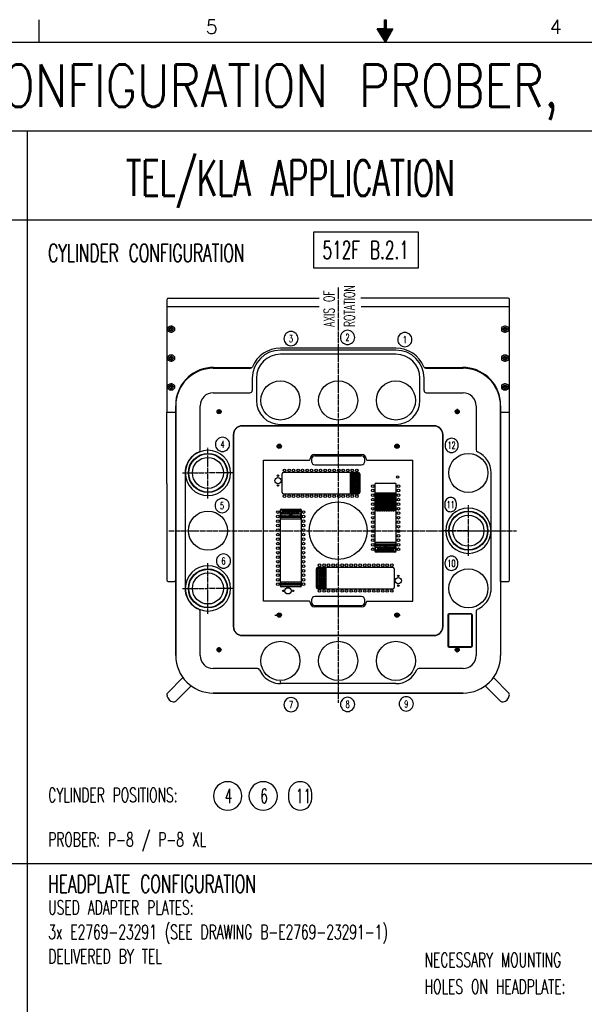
# Model space of a CAD drawing. Extents: x -1763 to 4575, y -3429 to 1051.
# Tile 76 of 80: x 583 to 1854, y -1166 to 1050. Entities that reach past the tile are written whole.
import ezdxf

# ---------------------------------------------------------------- set-up
doc = ezdxf.new("R2010")
doc.units = 0
doc.linetypes.add('DOT_CENTER', pattern=[14, 12, -1, 0, -1])
doc.layers.get('0').update_dxf_attribs({"linetype": 'CONTINUOUS'})
doc.layers.add('1', color=7, linetype='CONTINUOUS')
doc.layers.add('KONTUR', color=7, linetype='CONTINUOUS')
doc.styles.add('CONVERTER_1', font='txt.shx', dxfattribs={"width": 0.63})
doc.styles.add('CONVERTER_3', font='txt.shx', dxfattribs={"width": 0.81})
doc.styles.add('CONVERTER_7', font='txt.shx', dxfattribs={"width": 0.97875})

# ---------------------------------------------------------------- blocks, each defined once
blk = doc.blocks.new('ATA1_S', base_point=(-213.98, -422.25))
at = {"layer": '1', "linetype": 'CONTINUOUS'}
h = blk.add_hatch(dxfattribs=at)
h.set_pattern_fill('USER', color=1, scale=0.3, angle=270, pattern_type=0)
h.set_pattern_definition([(270, (-149.83244, -600.45652), (0.3, 1e-12), [])])
h.paths.add_polyline_path([(176.05, 131.26), (176.05, 128.71), (177.87, 128.71), (175.8, 124.91), (173.5, 128.71), (175.55, 128.71), (175.55, 131.26)])
at = {"layer": '1', "color": 1, "linetype": 'CONTINUOUS'}
for p, q in [((78.35, 131.26), (78.35, 124.91)), ((175.54, 128.72), (175.54, 131.26)), ((175.54, 131.26), (176.05, 131.26)), ((176.05, 131.26), (176.05, 128.72)), ((175.8, 124.91), (173.5, 128.72)), ((175.54, 128.72), (173.5, 128.72)), ((173.5, 128.72), (175.54, 128.72)), ((177.86, 128.72), (175.8, 124.91)), ((176.05, 128.72), (177.86, 128.72))]:
    blk.add_line(p, q, dxfattribs=at)
at = {"layer": '1', "color": 7, "linetype": 'CONTINUOUS'}
blk.add_line((-213.78, 124.91), (565.58, 124.91), dxfattribs=at)
at = {"layer": '1', "color": 7, "char_height": 4, "attachment_point": 2, "style": 'CONVERTER_7'}
for s, insert in [('5', (126.95, 131.26)), ('4', (223.68, 131.26))]:
    blk.add_mtext(s, dxfattribs=dict(at, insert=insert))
blk = doc.blocks.new('TEXT__258', base_point=(-2000, -2800))
at = {"layer": '1', "color": 7, "linetype": 'CONTINUOUS'}
for p, q in [((-700, 800), (600, 800)), ((600, 800), (2500, 800)), ((600, 800), (600, -2940)), ((-700, 600), (600, 600)), ((600, 600), (2500, 600))]:
    blk.add_line(p, q, dxfattribs=at)
at = {"layer": '1', "color": 1, "linetype": 'CONTINUOUS'}
blk.add_line((4500, -850), (-700, -850), dxfattribs=at)
at = {"layer": '1', "color": 7}
blk.add_lwpolyline([(1244.9, 571.7), (1244.9, 491.7), (1480.9, 491.7), (1480.9, 571.7)], close=True, dxfattribs=at)
at = {"layer": '1', "color": 1}
for points in [[(1051.3, -728.9), (1051.3, -728.9, 0.414214), (1083.3, -696.9), (1083.3, -696.9, 0.414214), (1051.3, -664.9), (1051.3, -664.9, 0.414214), (1019.3, -696.9), (1019.3, -696.9, 0.414214)], [(1131.3, -728.9), (1131.3, -728.9, 0.414214), (1163.3, -696.9), (1163.3, -696.9, 0.414214), (1131.3, -664.9), (1131.3, -664.9, 0.414214), (1099.3, -696.9), (1099.3, -696.9, 0.414214)], [(1214.7, -728.9), (1214.7, -728.9, 0.414214), (1240.8, -702.8), (1240.8, -691, 0.414214), (1214.7, -664.9), (1214.7, -664.9, 0.414214), (1188.6, -691), (1188.6, -702.8, 0.414214)]]:
    blk.add_lwpolyline(points, format="xyb", close=True, dxfattribs=at)
at = {"layer": '1', "color": 7}
for s, height, style, width, p in [('512SOC F330-STYLE CYLINDER CONFIGURATION PROBER,  SHEET 2', 96, 'CONVERTER_3', 0.81, (-1280.3, 853.6)), ('TEL/KLA APPLICATION', 80, 'CONVERTER_1', 0.63, (822.7, 653.6)), ('CYLINDER CONFIGURATION', 40, 'CONVERTER_1', 0.63, (647.6, 505)), ('512F B.2.1', 40, 'CONVERTER_1', 0.63, (1264.9, 511.7)), ('HEADPLATE CONFIGURATION', 40, 'CONVERTER_1', 0.63, (647.6, -915))]:
    blk.add_text(s, height=height, dxfattribs=dict(at, style=style, width=width)).set_placement(p)
at = {"layer": '1', "color": 1, "style": 'CONVERTER_1', "width": 0.63}
for s, p in [('CYLINDER POSITIONS:', (647.6, -711)), ('4', (1044.6, -712.9)), ('6', (1124.6, -712.9)), ('11', (1204.6, -712.9)), ('PROBER: P-8 / P-8 XL', (647.6, -811)), ('USED ADAPTER PLATES:', (647.6, -964)), ('3x E2769-23291 (SEE DRAWING B-E2769-23291-1)', (647.6, -1019)), ('DELIVERED BY TEL', (647.6, -1074)), ('NECESSARY MOUNTING', (1494.6, -1082)), ('HOLES ON HEADPLATE:', (1494.6, -1142))]:
    blk.add_text(s, height=32, dxfattribs=at).set_placement(p)
blk = doc.blocks.new('MANIPULATOR_TOPVIEW__379', base_point=(-707.8, 3670.6))
at = {"layer": '1', "color": 7, "linetype": 'CONTINUOUS'}
for p, q in [((914.5, 419.5), (914.5, 167)), ((1685.5, 403.5), (1601.4, 403.5)), ((1019.8, 267.5), (1106, 267.5)), ((1493.6, 267.5), (1580.2, 267.5)), ((1665.5, -214), (1665.5, 190.8)), ((914.5, 167), (934.5, 167)), ((1665.5, 167), (1685.5, 167)), ((917.5, -214), (931.5, -214)), ((1665.5, -214), (1682.5, -214))]:
    blk.add_line(p, q, dxfattribs=at)
at = {"layer": '1', "color": 7, "linetype": 'DOT_CENTER'}
for p, q in [((924.5, 361.8), (924.5, 345.3)), ((1675.5, 345.3), (1675.5, 361.8)), ((932.7, 353.5), (916.2, 353.5)), ((1683.8, 353.5), (1667.3, 353.5)), ((932.7, 288.5), (916.2, 288.5)), ((924.5, 296.8), (924.5, 280.3)), ((1683.8, 288.5), (1667.3, 288.5)), ((1675.5, 280.3), (1675.5, 296.8)), ((932.7, 223.5), (916.2, 223.5)), ((924.5, 231.8), (924.5, 215.3)), ((1683.8, 223.5), (1667.3, 223.5)), ((1675.5, 215.3), (1675.5, 231.8))]:
    blk.add_line(p, q, dxfattribs=at)
at = {"layer": '1', "color": 7, "linetype": 'CONTINUOUS'}
for centre, radius in [((924.5, 353.5), 7.5), ((924.5, 353.5), 4.2), ((1675.5, 353.5), 7.5), ((1675.5, 353.5), 4.2), ((924.5, 288.5), 7.5), ((924.5, 288.5), 4.2), ((1675.5, 288.5), 7.5), ((1675.5, 288.5), 4.2), ((924.5, 223.5), 7.5), ((924.5, 223.5), 4.2), ((1675.5, 223.5), 7.5), ((1675.5, 223.5), 4.2)]:
    blk.add_circle(centre, radius, dxfattribs=at)
for centre, radius, start, end in [((1682.5, 420.5), 3, 0, 90), ((929, 353.5), 0.5, 117.1497, 180), ((1019.8, 181.8), 85.7, 90, 173.9096), ((1580.2, 181.8), 85.7, 6.0904, 90), ((917.5, -211), 3, 180, -90), ((931.5, -211), 3, -90, 0), ((1682.5, -211), 3, -90, 0)]:
    blk.add_arc(centre, radius, start, end, dxfattribs=at)
at = {"layer": 'KONTUR', "color": 7, "linetype": 'CONTINUOUS'}
for p, q in [((918.5, 423.5), (1257.4, 423.5)), ((1682.5, 423.5), (1351.2, 423.5)), ((1257.4, 403.5), (914.5, 403.5)), ((1601.4, 403.5), (1351.7, 403.5)), ((1685.5, -9.3), (1685.5, 420.5)), ((934.5, 190.8), (934.5, 135.8)), ((914.5, 6.1), (914.5, 167)), ((934.5, 135.8), (934.5, -211)), ((914.5, 6.1), (914.5, -211)), ((1685.5, -211), (1685.5, -9.3))]:
    blk.add_line(p, q, dxfattribs=at)
blk.add_arc((918.5, 419.5), 4, 90, 180, dxfattribs=at)
blk = doc.blocks.new('TEXT__380', base_point=(832.3, 320))
at = {"layer": '1', "color": 1}
for points in [[(1193.9, 316.3), (1193.9, 316.3, 0.414214), (1209.9, 332.3), (1209.9, 332.3, 0.414214), (1193.9, 348.3), (1193.9, 348.3, 0.414214), (1177.9, 332.3), (1177.9, 332.3, 0.414214)], [(1321.2, 319), (1321.2, 319, 0.414214), (1337.2, 335), (1337.2, 335, 0.414214), (1321.2, 351), (1321.2, 351, 0.414214), (1305.2, 335), (1305.2, 335, 0.414214)], [(1450, 314), (1450, 314, 0.414214), (1466, 330), (1466, 330, 0.414214), (1450, 346), (1450, 346, 0.414214), (1434, 330), (1434, 330, 0.414214)], [(1039.7, 78.3), (1039.7, 78.3, 0.414214), (1055.7, 94.3), (1055.7, 94.3, 0.414214), (1039.7, 110.3), (1039.7, 110.3, 0.414214), (1023.7, 94.3), (1023.7, 94.3, 0.414214)], [(1555.3, 76), (1555.3, 76, 0.414214), (1570, 90.8), (1570, 93.3, 0.414214), (1555.3, 108), (1555.3, 108, 0.414214), (1540.6, 93.3), (1540.6, 90.8, 0.414214)], [(1038.9, -59.5), (1038.9, -59.5, 0.414214), (1054.9, -43.5), (1054.9, -43.5, 0.414214), (1038.9, -27.5), (1038.9, -27.5, 0.414214), (1022.9, -43.5), (1022.9, -43.5, 0.414214)], [(1553, -57.4), (1553, -57.4, 0.414214), (1566, -44.4), (1566, -38.5, 0.414214), (1553, -25.4), (1553, -25.4, 0.414214), (1539.9, -38.5), (1539.9, -44.4, 0.414214)], [(1042, -184.3), (1042, -184.3, 0.414214), (1058, -168.3), (1058, -168.3, 0.414214), (1042, -152.3), (1042, -152.3, 0.414214), (1026, -168.3), (1026, -168.3, 0.414214)], [(1555, -189.4), (1555, -189.4, 0.414214), (1569.7, -174.6), (1569.7, -172.1, 0.414214), (1555, -157.4), (1555, -157.4, 0.414214), (1540.3, -172.1), (1540.3, -174.6, 0.414214)], [(1194, -507.5), (1194, -507.5, 0.414214), (1210, -491.5), (1210, -491.5, 0.414214), (1194, -475.5), (1194, -475.5, 0.414214), (1178, -491.5), (1178, -491.5, 0.414214)], [(1321.3, -506.9), (1321.3, -506.9, 0.414214), (1337.3, -490.9), (1337.3, -490.9, 0.414214), (1321.3, -474.9), (1321.3, -474.9, 0.414214), (1305.3, -490.9), (1305.3, -490.9, 0.414214)], [(1453.3, -505.8), (1453.3, -505.8, 0.414214), (1469.3, -489.8), (1469.3, -489.8, 0.414214), (1453.3, -473.8), (1453.3, -473.8, 0.414214), (1437.3, -489.8), (1437.3, -489.8, 0.414214)]]:
    blk.add_lwpolyline(points, format="xyb", close=True, dxfattribs=at)
at = {"layer": '1', "color": 1, "char_height": 24, "attachment_point": 7, "rotation": 90, "style": 'CONVERTER_1'}
for s, insert in [('ROTATION', (1337.4, 358.4)), ('AXIS OF', (1291.5, 358.6))]:
    blk.add_mtext(s, dxfattribs=dict(at, insert=insert))
at = {"layer": '1', "color": 1, "char_height": 16, "attachment_point": 5, "style": 'CONVERTER_1'}
for s, insert in [('3', (1193.9, 332.3)), ('2', (1321.2, 335)), ('1', (1450, 330)), ('4', (1039.7, 94.3)), ('12', (1555.3, 92)), ('5', (1038.9, -43.5)), ('11', (1553, -41.4)), ('6', (1042, -168.3)), ('10', (1555, -173.4)), ('7', (1194, -491.5)), ('8', (1321.3, -490.9)), ('9', (1453.3, -489.8))]:
    blk.add_mtext(s, dxfattribs=dict(at, insert=insert))
blk = doc.blocks.new('TV__381', base_point=(1619.5, 441.5))
at = {"color": 3, "linetype": 'CONTINUOUS'}
for p, q in [((1599, -287), (1550, -287)), ((1547, -290), (1547, -359)), ((1602, -359), (1602, -290)), ((1550, -362), (1599, -362))]:
    blk.add_line(p, q, dxfattribs=at)
for centre, start, end in [((1550, -290), 90, 180), ((1599, -290), 0, 90), ((1550, -359), 180, -90), ((1599, -359), -90, 0)]:
    blk.add_arc(centre, 3, start, end, dxfattribs=at)
at = {"layer": '1', "color": 3, "linetype": 'CONTINUOUS'}
for p, q in [((1430, 311), (1170, 311)), ((1300, 306.4), (1170, 306.4)), ((1430, 297), (1170, 297)), ((1430, 306.4), (1300, 306.4)), ((1019, 265.5), (1097.4, 265.5)), ((1497.6, 265.5), (1581, 265.5)), ((1106.6, 243), (1106.6, 215.4)), ((1116, 243), (1116, 193)), ((1484, 193), (1484, 243)), ((1493.4, 215.4), (1493.4, 243)), ((1019, 210.4), (1101.6, 210.4)), ((1498.4, 210.4), (1581, 210.4)), ((934.5, 181), (934.5, -381)), ((989.6, 81.3), (989.6, 181)), ((1610.4, 181), (1610.4, 81.7)), ((1665.5, 181), (1665.5, -381)), ((1170, 139), (1430, 139)), ((955.7, 30), (955.7, -100)), ((1644.3, -100), (1644.3, 30)), ((955.7, -100), (955.7, -230)), ((1644.3, -230), (1644.3, -100)), ((989.6, -381), (989.6, -281.3)), ((1599, -288), (1550, -288)), ((1610.4, -281.3), (1610.4, -381)), ((1548, -290), (1548, -359)), ((1601, -359), (1601, -290)), ((1550, -361), (1599, -361)), ((1118.7, -410.4), (1019, -410.4)), ((1581, -410.4), (1481.7, -410.4)), ((1300, -444.3), (1170, -444.3)), ((1430, -444.3), (1300, -444.3)), ((1581, -465.5), (1019, -465.5))]:
    blk.add_line(p, q, dxfattribs=at)
at = {"layer": '1', "color": 3, "linetype": 'DOT_CENTER'}
for p, q in [((1026, 168), (1038, 168)), ((1032, 163.1), (1032, 172.9)), ((1574, 168), (1562, 168)), ((1568, 174), (1568, 162)), ((1036.9, -368), (1027.1, -368)), ((1032, -374), (1032, -362)), ((1574, -368), (1562, -368)), ((1568, -374), (1568, -362)), ((1170, -441.4), (1170, -439))]:
    blk.add_line(p, q, dxfattribs=at)
at = {"layer": '1', "color": 3, "linetype": 'CONTINUOUS'}
for centre, radius in [((1170, 193), 44), ((1300, 193), 44), ((1430, 193), 44), ((1032, 168), 4.5), ((1032, 168), 2.5), ((1568, 168), 4.5), ((1568, 168), 2.5), ((1007, 30), 44), ((1593, 30), 44), ((1007, -100), 44), ((1593, -100), 44), ((1007, -230), 44), ((1593, -230), 44), ((1170, -393), 44), ((1300, -393), 44), ((1300, -393), 44), ((1430, -393), 44), ((1032, -368), 4.5), ((1032, -368), 2.5), ((1568, -368), 4.5), ((1568, -368), 2.5)]:
    blk.add_circle(centre, radius, dxfattribs=at)
for centre, radius, start, end in [((1170, 243), 68, 90, 157.8698), ((1430, 243), 68, 22.1302, 90), ((1170, 243), 63.4, 90, -180), ((1170, 243), 54, 90, 180), ((1430, 243), 63.4, 0, 90), ((1430, 243), 54, 0, 90), ((1099.9, 274.2), 9.07, -106.0053, -38.1355), ((1497.6, 270.5), 5, -157.8698, -90), ((1019, 181), 84.5, 90, 180), ((1581, 181), 84.5, 49.0718, 90), ((1581, 181), 84.5, 40.9282, 49.0718), ((1581, 181), 84.5, 0, 40.9282), ((1019, 181), 29.4, 90, 180), ((1101.6, 215.4), 5, -90, 0), ((1498.4, 215.4), 5, 180, -90), ((1581, 181), 29.4, 0, 90), ((1170, 193), 54, 180, -90), ((1430, 193), 54, -90, 0), ((1006.8, 29.7), 51.2, 131.8478, 179.6206), ((1007, 30), 51, 113.5228, 132.2272), ((984.6, 81.3), 5, -66.4772, 0), ((1615.4, 81.7), 5, 180, -113.39), ((1593, 30), 51.3, 0.0361, 66.61), ((1006.8, -229.7), 51.2, -179.6206, -131.8478), ((1593.1, -229.7), 51.2, -48.1522, -0.3794), ((1007, -230), 51, -132.2272, -113.5228), ((984.6, -281.3), 5, 0, 66.4772), ((1550, -290), 2, 90, 180), ((1599, -290), 2, 0, 90), ((1615.4, -281.3), 5, 113.5228, 180), ((1593, -230), 51, -66.4772, -47.7728), ((1550, -359), 2, 180, -90), ((1599, -359), 2, -90, 0), ((1019, -381), 84.5, 180, -90), ((1019, -381), 29.4, 180, -90), ((1581, -381), 29.4, -90, 0), ((1581, -381), 84.5, -90, 0), ((1118.7, -415.4), 5, 23.5228, 90), ((1170, -393), 51, -156.4772, -137.7728), ((1430, -393), 51.3, -90, -23.39), ((1481.7, -415.4), 5, 90, 156.61), ((1170.3, -393.1), 51.2, -138.1522, -90.3794)]:
    blk.add_arc(centre, radius, start, end, dxfattribs=at)
blk = doc.blocks.new('TV__382', base_point=(1536, -336))
at = {"layer": '1', "color": 3, "linetype": 'CONTINUOUS'}
for p, q in [((1516, 136), (1084, 136)), ((1516, 135.5), (1084, 135.5)), ((1064, 116), (1064, -316)), ((1064.5, 116), (1064.5, -316)), ((1535.5, -316), (1535.5, 116)), ((1536, -316), (1536, 116)), ((1247, 71.5), (1353, 71.5)), ((1131.7, -259), (1131.7, 59)), ((1131.7, 59), (1235.4, 59)), ((1237, 60.6), (1237, 61.5)), ((1363, 61.5), (1363, 60.6)), ((1364.6, 59), (1468.3, 59)), ((1468.3, -259), (1468.3, 59)), ((1235.4, -259), (1131.7, -259)), ((1237, -261.5), (1237, -260.6)), ((1363, -260.6), (1363, -261.5)), ((1364.6, -259), (1468.3, -259)), ((1353, -271.5), (1247, -271.5)), ((1084, -335.5), (1516, -335.5)), ((1084, -336), (1516, -336))]:
    blk.add_line(p, q, dxfattribs=at)
at = {"layer": '1', "color": 3, "linetype": 'DOT_CENTER'}
for p, q in [((1167.5, 93.3), (1167.5, 86.7)), ((1432.5, 86.7), (1432.5, 93.3)), ((1167.5, -286.7), (1167.5, -293.3)), ((1432.5, -293.3), (1432.5, -286.7)), ((1157.7, -290), (1162.5, -290)), ((1427.5, -290), (1440.3, -290))]:
    blk.add_line(p, q, dxfattribs=at)
at = {"layer": '1', "color": 3, "linetype": 'CONTINUOUS'}
for centre, radius in [((1167.5, 90), 5), ((1167.5, 90), 3), ((1432.5, 90), 5), ((1432.5, 90), 3), ((1167.5, -290), 5), ((1167.5, -290), 3), ((1432.5, -290), 5), ((1432.5, -290), 3)]:
    blk.add_circle(centre, radius, dxfattribs=at)
for centre, radius, start, end in [((1084, 116), 20, 90, 180), ((1084, 116), 19.5, 90, 180), ((1516, 116), 20, 0, 90), ((1516, 116), 19.5, 0, 90), ((1247, 61.5), 10, 90, 180), ((1353, 61.5), 10, 0, 90), ((1235.4, 60.6), 1.6, -90, 0), ((1364.6, 60.6), 1.6, 180, -90), ((1235.4, -260.6), 1.6, 0, 90), ((1247, -261.5), 10, -180, -90), ((1353, -261.5), 10, -90, 0), ((1364.6, -260.6), 1.6, 90, 180), ((1084, -316), 20, 180, -90), ((1084, -316), 19.5, 180, -90), ((1516, -316), 20, -90, 0), ((1516, -316), 19.5, -90, 0)]:
    blk.add_arc(centre, radius, start, end, dxfattribs=at)
blk = doc.blocks.new('DISC__383', base_point=(1058, -281))
at = {"color": 1, "linetype": 'DOT_CENTER'}
blk.add_line((1007, -287.5), (1007, -173.4), dxfattribs=at)
at = {"color": 7, "linetype": 'CONTINUOUS'}
blk.add_circle((1007, -230), 43.1, dxfattribs=at)
for start, end in [(0, 180), (180, 0)]:
    blk.add_arc((1007, -230), 51, start, end, dxfattribs=at)
at = {"layer": '1', "color": 1, "linetype": 'DOT_CENTER'}
for p, q in [((950, -230), (972, -230)), ((972, -230), (1007, -230)), ((1065, -230), (1007, -230))]:
    blk.add_line(p, q, dxfattribs=at)
at = {"layer": '1', "color": 7, "linetype": 'CONTINUOUS'}
blk.add_circle((1007, -230), 35, dxfattribs=at)
blk = doc.blocks.new('DISC__384', base_point=(1058, -21))
at = {"color": 1, "linetype": 'DOT_CENTER'}
blk.add_line((1007, -27.5), (1007, 86.6), dxfattribs=at)
at = {"color": 7, "linetype": 'CONTINUOUS'}
blk.add_circle((1007, 30), 43.1, dxfattribs=at)
for start, end in [(0, 180), (180, 0)]:
    blk.add_arc((1007, 30), 51, start, end, dxfattribs=at)
at = {"layer": '1', "color": 1, "linetype": 'DOT_CENTER'}
for p, q in [((950, 30), (972, 30)), ((972, 30), (1007, 30)), ((1065, 30), (1007, 30))]:
    blk.add_line(p, q, dxfattribs=at)
at = {"layer": '1', "color": 7, "linetype": 'CONTINUOUS'}
blk.add_circle((1007, 30), 35, dxfattribs=at)
blk = doc.blocks.new('DISC__385', base_point=(1644, -49))
at = {"color": 1, "linetype": 'DOT_CENTER'}
blk.add_line((1593, -156.6), (1593, -42.5), dxfattribs=at)
at = {"color": 7, "linetype": 'CONTINUOUS'}
blk.add_circle((1593, -100), 43.1, dxfattribs=at)
for start, end in [(0, 180), (180, 0)]:
    blk.add_arc((1593, -100), 51, start, end, dxfattribs=at)
at = {"layer": '1', "color": 1, "linetype": 'DOT_CENTER'}
for p, q in [((1558, -100), (1536, -100)), ((1593, -100), (1558, -100)), ((1593, -100), (1651, -100))]:
    blk.add_line(p, q, dxfattribs=at)
at = {"layer": '1', "color": 7, "linetype": 'CONTINUOUS'}
blk.add_circle((1593, -100), 35, dxfattribs=at)
blk = doc.blocks.new('DUTIF__386', base_point=(1521.3, 121.3))
at = {"layer": '1', "color": 7, "linetype": 'CONTINUOUS'}
for p, q in [((1247.5, 68.5), (1352.5, 68.5)), ((1240, 61), (1240, 56)), ((1247.5, 48.5), (1352.5, 48.5)), ((1360, 56), (1360, 61)), ((1173.7, -14.3), (1173.7, 27.7)), ((1345.5, 30.7), (1176.7, 30.7)), ((1326.8, 30.7), (1326.8, -17.3)), ((1326.8, 29.2), (1336.8, 29.2)), ((1332.1, 26.1), (1332.1, 27.9)), ((1332.1, 27.9), (1333.9, 27.9)), ((1333.9, 26.1), (1332.1, 26.1)), ((1333.9, 27.9), (1333.9, 26.1)), ((1336.8, -17.3), (1336.8, 30.7)), ((1336.9, 30.7), (1336.9, -17.3)), ((1336.9, 29.2), (1346.9, 29.2)), ((1346.9, -17), (1346.9, 30.3)), ((1348.5, 27.7), (1348.5, -14.3)), ((1334.7, 9.7), (1334.7, 3.7)), ((1336.8, 9.7), (1334.7, 9.7)), ((1334.7, 3.7), (1336.8, 3.7)), ((1382.7, 4), (1382.7, -145.5)), ((1385.7, 7), (1427.7, 7)), ((1430.7, -145.5), (1430.7, 4)), ((1176.7, -17.3), (1345.5, -17.3)), ((1326.8, -15.8), (1336.8, -15.8)), ((1336.9, -15.8), (1346.9, -15.8)), ((1382.7, -14.9), (1430.7, -14.9)), ((1384.2, -25.1), (1384.2, -14.9)), ((1385.3, -15.4), (1385.3, -22)), ((1387.4, -15.4), (1385.3, -15.4)), ((1385.3, -22), (1387.4, -22)), ((1387.4, -22), (1387.4, -15.4)), ((1389.9, -17.9), (1387.9, -17.9)), ((1387.9, -17.9), (1387.9, -24.6)), ((1389.9, -24.6), (1389.9, -17.9)), ((1390.4, -15.4), (1390.4, -22)), ((1392.5, -15.4), (1390.4, -15.4)), ((1390.4, -22), (1392.5, -22)), ((1392.5, -22), (1392.5, -15.4)), ((1395, -17.9), (1393, -17.9)), ((1393, -17.9), (1393, -24.6)), ((1395, -24.6), (1395, -17.9)), ((1395.5, -15.4), (1395.5, -22)), ((1397.5, -15.4), (1395.5, -15.4)), ((1395.5, -22), (1397.5, -22)), ((1397.5, -22), (1397.5, -15.4)), ((1400.1, -17.9), (1398, -17.9)), ((1398, -17.9), (1398, -24.6)), ((1400.1, -24.6), (1400.1, -17.9)), ((1400.6, -15.4), (1400.6, -22)), ((1402.6, -15.4), (1400.6, -15.4)), ((1400.6, -22), (1402.6, -22)), ((1402.6, -22), (1402.6, -15.4)), ((1405.2, -17.9), (1403.1, -17.9)), ((1403.1, -17.9), (1403.1, -24.6)), ((1405.2, -24.6), (1405.2, -17.9)), ((1405.7, -15.4), (1405.7, -22)), ((1407.7, -15.4), (1405.7, -15.4)), ((1405.7, -22), (1407.7, -22)), ((1407.7, -22), (1407.7, -15.4)), ((1410.2, -17.9), (1408.2, -17.9)), ((1408.2, -17.9), (1408.2, -24.6)), ((1410.2, -24.6), (1410.2, -17.9)), ((1410.7, -15.4), (1410.7, -22)), ((1412.8, -15.4), (1410.7, -15.4)), ((1410.7, -22), (1412.8, -22)), ((1412.8, -22), (1412.8, -15.4)), ((1415.3, -17.9), (1413.3, -17.9)), ((1413.3, -17.9), (1413.3, -24.6)), ((1415.3, -24.6), (1415.3, -17.9)), ((1415.8, -15.4), (1415.8, -22)), ((1417.9, -15.4), (1415.8, -15.4)), ((1415.8, -22), (1417.9, -22)), ((1417.9, -22), (1417.9, -15.4)), ((1420.4, -17.9), (1418.4, -17.9)), ((1418.4, -17.9), (1418.4, -24.6)), ((1420.4, -24.6), (1420.4, -17.9)), ((1420.9, -15.4), (1420.9, -22)), ((1422.9, -15.4), (1420.9, -15.4)), ((1420.9, -22), (1422.9, -22)), ((1422.9, -22), (1422.9, -15.4)), ((1423.4, -17.9), (1423.4, -24.6)), ((1425.5, -17.9), (1423.4, -17.9)), ((1425.5, -24.6), (1425.5, -17.9)), ((1428, -15.4), (1426, -15.4)), ((1426, -15.4), (1426, -22)), ((1426, -22), (1428, -22)), ((1428, -22), (1428, -15.4)), ((1429.2, -14.9), (1429.2, -25.1)), ((1382.7, -25.1), (1430.7, -25.1)), ((1430.7, -25.1), (1382.7, -25.1)), ((1382.7, -35.2), (1430.7, -35.2)), ((1430.7, -35.2), (1382.7, -35.2)), ((1384.2, -35.2), (1384.2, -25.1)), ((1384.2, -45.4), (1384.2, -35.2)), ((1387.4, -25.6), (1385.3, -25.6)), ((1385.3, -25.6), (1385.3, -32.2)), ((1385.3, -32.2), (1387.4, -32.2)), ((1385.3, -35.7), (1385.3, -42.3)), ((1387.4, -35.7), (1385.3, -35.7)), ((1385.3, -42.3), (1387.4, -42.3)), ((1387.4, -32.2), (1387.4, -25.6)), ((1387.4, -42.3), (1387.4, -35.7)), ((1387.9, -24.6), (1389.9, -24.6)), ((1387.9, -28.1), (1387.9, -34.7)), ((1389.9, -28.1), (1387.9, -28.1)), ((1387.9, -34.7), (1389.9, -34.7)), ((1389.9, -38.3), (1387.9, -38.3)), ((1387.9, -38.3), (1387.9, -44.9)), ((1389.9, -34.7), (1389.9, -28.1)), ((1389.9, -44.9), (1389.9, -38.3)), ((1392.5, -25.6), (1390.4, -25.6)), ((1390.4, -25.6), (1390.4, -32.2)), ((1390.4, -32.2), (1392.5, -32.2)), ((1390.4, -35.7), (1390.4, -42.3)), ((1392.5, -35.7), (1390.4, -35.7)), ((1390.4, -42.3), (1392.5, -42.3)), ((1392.5, -32.2), (1392.5, -25.6)), ((1392.5, -42.3), (1392.5, -35.7)), ((1393, -24.6), (1395, -24.6)), ((1393, -28.1), (1393, -34.7)), ((1395, -28.1), (1393, -28.1)), ((1393, -34.7), (1395, -34.7)), ((1395, -38.3), (1393, -38.3)), ((1393, -38.3), (1393, -44.9)), ((1395, -34.7), (1395, -28.1)), ((1395, -44.9), (1395, -38.3)), ((1397.5, -25.6), (1395.5, -25.6)), ((1395.5, -25.6), (1395.5, -32.2)), ((1395.5, -32.2), (1397.5, -32.2)), ((1395.5, -35.7), (1395.5, -42.3)), ((1397.5, -35.7), (1395.5, -35.7)), ((1395.5, -42.3), (1397.5, -42.3)), ((1397.5, -32.2), (1397.5, -25.6)), ((1397.5, -42.3), (1397.5, -35.7)), ((1398, -24.6), (1400.1, -24.6)), ((1398, -28.1), (1398, -34.7)), ((1400.1, -28.1), (1398, -28.1)), ((1398, -34.7), (1400.1, -34.7)), ((1400.1, -38.3), (1398, -38.3)), ((1398, -38.3), (1398, -44.9)), ((1400.1, -34.7), (1400.1, -28.1)), ((1400.1, -44.9), (1400.1, -38.3)), ((1402.6, -25.6), (1400.6, -25.6)), ((1400.6, -25.6), (1400.6, -32.2)), ((1400.6, -32.2), (1402.6, -32.2)), ((1400.6, -35.7), (1400.6, -42.3)), ((1402.6, -35.7), (1400.6, -35.7)), ((1400.6, -42.3), (1402.6, -42.3)), ((1402.6, -32.2), (1402.6, -25.6)), ((1402.6, -42.3), (1402.6, -35.7)), ((1403.1, -24.6), (1405.2, -24.6)), ((1403.1, -28.1), (1403.1, -34.7)), ((1405.2, -28.1), (1403.1, -28.1)), ((1403.1, -34.7), (1405.2, -34.7)), ((1405.2, -38.3), (1403.1, -38.3)), ((1403.1, -38.3), (1403.1, -44.9)), ((1405.2, -34.7), (1405.2, -28.1)), ((1405.2, -44.9), (1405.2, -38.3)), ((1407.7, -25.6), (1405.7, -25.6)), ((1405.7, -25.6), (1405.7, -32.2)), ((1405.7, -32.2), (1407.7, -32.2)), ((1405.7, -35.7), (1405.7, -42.3)), ((1407.7, -35.7), (1405.7, -35.7)), ((1405.7, -42.3), (1407.7, -42.3)), ((1407.7, -32.2), (1407.7, -25.6)), ((1407.7, -42.3), (1407.7, -35.7)), ((1408.2, -24.6), (1410.2, -24.6)), ((1408.2, -28.1), (1408.2, -34.7)), ((1410.2, -28.1), (1408.2, -28.1)), ((1408.2, -34.7), (1410.2, -34.7)), ((1410.2, -38.3), (1408.2, -38.3)), ((1408.2, -38.3), (1408.2, -44.9)), ((1410.2, -34.7), (1410.2, -28.1)), ((1410.2, -44.9), (1410.2, -38.3)), ((1412.8, -25.6), (1410.7, -25.6)), ((1410.7, -25.6), (1410.7, -32.2)), ((1410.7, -32.2), (1412.8, -32.2)), ((1410.7, -35.7), (1410.7, -42.3)), ((1412.8, -35.7), (1410.7, -35.7)), ((1410.7, -42.3), (1412.8, -42.3)), ((1412.8, -32.2), (1412.8, -25.6)), ((1412.8, -42.3), (1412.8, -35.7)), ((1413.3, -24.6), (1415.3, -24.6)), ((1413.3, -28.1), (1413.3, -34.7)), ((1415.3, -28.1), (1413.3, -28.1)), ((1413.3, -34.7), (1415.3, -34.7)), ((1415.3, -38.3), (1413.3, -38.3)), ((1413.3, -38.3), (1413.3, -44.9)), ((1415.3, -34.7), (1415.3, -28.1)), ((1415.3, -44.9), (1415.3, -38.3)), ((1417.9, -25.6), (1415.8, -25.6)), ((1415.8, -25.6), (1415.8, -32.2)), ((1415.8, -32.2), (1417.9, -32.2)), ((1415.8, -35.7), (1415.8, -42.3)), ((1417.9, -35.7), (1415.8, -35.7)), ((1415.8, -42.3), (1417.9, -42.3)), ((1417.9, -32.2), (1417.9, -25.6)), ((1417.9, -42.3), (1417.9, -35.7)), ((1418.4, -24.6), (1420.4, -24.6)), ((1418.4, -28.1), (1418.4, -34.7)), ((1420.4, -28.1), (1418.4, -28.1)), ((1418.4, -34.7), (1420.4, -34.7)), ((1420.4, -38.3), (1418.4, -38.3)), ((1418.4, -38.3), (1418.4, -44.9)), ((1420.4, -34.7), (1420.4, -28.1)), ((1420.4, -44.9), (1420.4, -38.3)), ((1422.9, -25.6), (1420.9, -25.6)), ((1420.9, -25.6), (1420.9, -32.2)), ((1420.9, -32.2), (1422.9, -32.2)), ((1420.9, -35.7), (1420.9, -42.3)), ((1422.9, -35.7), (1420.9, -35.7)), ((1420.9, -42.3), (1422.9, -42.3)), ((1422.9, -32.2), (1422.9, -25.6)), ((1422.9, -42.3), (1422.9, -35.7)), ((1423.4, -24.6), (1425.5, -24.6)), ((1425.5, -28.1), (1423.4, -28.1)), ((1423.4, -28.1), (1423.4, -34.7)), ((1423.4, -34.7), (1425.5, -34.7)), ((1423.4, -38.3), (1423.4, -44.9)), ((1425.5, -38.3), (1423.4, -38.3)), ((1425.5, -34.7), (1425.5, -28.1)), ((1425.5, -44.9), (1425.5, -38.3)), ((1426, -25.6), (1426, -32.2)), ((1428, -25.6), (1426, -25.6)), ((1426, -32.2), (1428, -32.2)), ((1428, -35.7), (1426, -35.7)), ((1426, -35.7), (1426, -42.3)), ((1426, -42.3), (1428, -42.3)), ((1428, -32.2), (1428, -25.6)), ((1428, -42.3), (1428, -35.7)), ((1429.2, -25.1), (1429.2, -35.2)), ((1429.2, -35.2), (1429.2, -45.4)), ((1169.3, -54.5), (1169.3, -223.3)), ((1217.3, -63.1), (1169.3, -63.1)), ((1217.3, -63.2), (1169.3, -63.2)), ((1169.7, -53.1), (1217, -53.1)), ((1170.8, -63.1), (1170.8, -53.1)), ((1170.8, -73.2), (1170.8, -63.2)), ((1172.1, -66.1), (1173.9, -66.1)), ((1172.1, -67.9), (1172.1, -66.1)), ((1172.3, -51.5), (1214.3, -51.5)), ((1173.9, -66.1), (1173.9, -67.9)), ((1190.3, -63.2), (1190.3, -65.2)), ((1190.3, -65.2), (1196.3, -65.2)), ((1196.3, -65.2), (1196.3, -63.2)), ((1215.8, -53.1), (1215.8, -63.1)), ((1215.8, -73.2), (1215.8, -63.2)), ((1217.3, -223.3), (1217.3, -54.5)), ((1382.7, -45.4), (1430.7, -45.4)), ((1430.7, -45.4), (1382.7, -45.4)), ((1430.7, -55.5), (1382.7, -55.5)), ((1384.2, -55.5), (1384.2, -45.4)), ((1387.4, -45.9), (1385.3, -45.9)), ((1385.3, -45.9), (1385.3, -52.5)), ((1385.3, -52.5), (1387.4, -52.5)), ((1387.4, -52.5), (1387.4, -45.9)), ((1387.9, -44.9), (1389.9, -44.9)), ((1387.9, -48.4), (1387.9, -55)), ((1389.9, -48.4), (1387.9, -48.4)), ((1387.9, -55), (1389.9, -55)), ((1389.9, -55), (1389.9, -48.4)), ((1392.5, -45.9), (1390.4, -45.9)), ((1390.4, -45.9), (1390.4, -52.5)), ((1390.4, -52.5), (1392.5, -52.5)), ((1392.5, -52.5), (1392.5, -45.9)), ((1393, -44.9), (1395, -44.9)), ((1393, -48.4), (1393, -55)), ((1395, -48.4), (1393, -48.4)), ((1393, -55), (1395, -55)), ((1395, -55), (1395, -48.4)), ((1397.5, -45.9), (1395.5, -45.9)), ((1395.5, -45.9), (1395.5, -52.5)), ((1395.5, -52.5), (1397.5, -52.5)), ((1397.5, -52.5), (1397.5, -45.9)), ((1398, -44.9), (1400.1, -44.9)), ((1398, -48.4), (1398, -55)), ((1400.1, -48.4), (1398, -48.4)), ((1398, -55), (1400.1, -55)), ((1400.1, -55), (1400.1, -48.4)), ((1402.6, -45.9), (1400.6, -45.9)), ((1400.6, -45.9), (1400.6, -52.5)), ((1400.6, -52.5), (1402.6, -52.5)), ((1402.6, -52.5), (1402.6, -45.9)), ((1403.1, -44.9), (1405.2, -44.9)), ((1403.1, -48.4), (1403.1, -55)), ((1405.2, -48.4), (1403.1, -48.4)), ((1403.1, -55), (1405.2, -55)), ((1405.2, -55), (1405.2, -48.4)), ((1407.7, -45.9), (1405.7, -45.9)), ((1405.7, -45.9), (1405.7, -52.5)), ((1405.7, -52.5), (1407.7, -52.5)), ((1407.7, -52.5), (1407.7, -45.9)), ((1408.2, -44.9), (1410.2, -44.9)), ((1408.2, -48.4), (1408.2, -55)), ((1410.2, -48.4), (1408.2, -48.4)), ((1408.2, -55), (1410.2, -55)), ((1410.2, -55), (1410.2, -48.4)), ((1412.8, -45.9), (1410.7, -45.9)), ((1410.7, -45.9), (1410.7, -52.5)), ((1410.7, -52.5), (1412.8, -52.5)), ((1412.8, -52.5), (1412.8, -45.9)), ((1413.3, -44.9), (1415.3, -44.9)), ((1413.3, -48.4), (1413.3, -55)), ((1415.3, -48.4), (1413.3, -48.4)), ((1413.3, -55), (1415.3, -55)), ((1415.3, -55), (1415.3, -48.4)), ((1417.9, -45.9), (1415.8, -45.9)), ((1415.8, -45.9), (1415.8, -52.5)), ((1415.8, -52.5), (1417.9, -52.5)), ((1417.9, -52.5), (1417.9, -45.9)), ((1418.4, -44.9), (1420.4, -44.9)), ((1418.4, -48.4), (1418.4, -55)), ((1420.4, -48.4), (1418.4, -48.4)), ((1418.4, -55), (1420.4, -55)), ((1420.4, -55), (1420.4, -48.4)), ((1422.9, -45.9), (1420.9, -45.9)), ((1420.9, -45.9), (1420.9, -52.5)), ((1420.9, -52.5), (1422.9, -52.5)), ((1422.9, -52.5), (1422.9, -45.9)), ((1423.4, -44.9), (1425.5, -44.9)), ((1425.5, -48.4), (1423.4, -48.4)), ((1423.4, -48.4), (1423.4, -55)), ((1423.4, -55), (1425.5, -55)), ((1425.5, -55), (1425.5, -48.4)), ((1426, -45.9), (1426, -52.5)), ((1428, -45.9), (1426, -45.9)), ((1426, -52.5), (1428, -52.5)), ((1428, -52.5), (1428, -45.9)), ((1429.2, -45.4), (1429.2, -55.5)), ((1169.3, -73.2), (1217.3, -73.2)), ((1173.9, -67.9), (1172.1, -67.9)), ((1430.7, -126.7), (1382.7, -126.7)), ((1384.2, -126.7), (1384.2, -136.7)), ((1426.1, -132.1), (1427.9, -132.1)), ((1426.1, -133.9), (1426.1, -132.1)), ((1427.9, -132.1), (1427.9, -133.9)), ((1429.2, -126.7), (1429.2, -136.7)), ((1382.7, -136.7), (1430.7, -136.7)), ((1382.7, -136.9), (1430.7, -136.9)), ((1430.3, -146.9), (1383, -146.9)), ((1384.2, -146.9), (1384.2, -136.9)), ((1427.7, -148.5), (1385.7, -148.5)), ((1403.7, -134.7), (1403.7, -136.7)), ((1409.7, -134.7), (1403.7, -134.7)), ((1409.7, -136.7), (1409.7, -134.7)), ((1427.9, -133.9), (1426.1, -133.9)), ((1429.2, -136.9), (1429.2, -146.9)), ((1251.5, -227.7), (1251.5, -185.7)), ((1253.1, -182.7), (1253.1, -184.2)), ((1263.1, -184.2), (1253.1, -184.2)), ((1253.1, -184.2), (1253.1, -229.2)), ((1423.3, -182.7), (1254.5, -182.7)), ((1263.1, -184.2), (1263.1, -182.7)), ((1263.1, -229.2), (1263.1, -184.2)), ((1263.3, -182.7), (1263.3, -184.2)), ((1273.2, -184.2), (1263.3, -184.2)), ((1263.3, -184.2), (1263.3, -229.2)), ((1273.2, -184.2), (1273.2, -182.7)), ((1273.2, -229.2), (1273.2, -184.2)), ((1426.3, -185.7), (1426.3, -227.7)), ((1217.3, -215.6), (1169.3, -215.6)), ((1170.8, -225.6), (1170.8, -215.6)), ((1215.8, -225.6), (1215.8, -215.6)), ((1170.5, -225.6), (1216.1, -225.6)), ((1214.3, -226.3), (1172.3, -226.3)), ((1263.1, -229.2), (1253.1, -229.2)), ((1253.1, -229.2), (1253.1, -230.7)), ((1254.5, -230.7), (1423.3, -230.7)), ((1263.1, -230.7), (1263.1, -229.2)), ((1273.2, -229.2), (1263.3, -229.2)), ((1263.3, -229.2), (1263.3, -230.7)), ((1273.2, -230.7), (1273.2, -229.2)), ((1240, -256), (1240, -261)), ((1352.5, -248.5), (1247.5, -248.5)), ((1360, -261), (1360, -256)), ((1247.5, -268.5), (1352.5, -268.5))]:
    blk.add_line(p, q, dxfattribs=at)
for centre, radius in [((1164.6, 23.7), 1.6), ((1179.3, 35.7), 3), ((1189.5, 35.7), 3), ((1199.7, 35.7), 3), ((1209.8, 35.7), 3), ((1220, 35.7), 3), ((1230.1, 35.7), 3), ((1240.3, 35.7), 3), ((1250.5, 35.7), 3), ((1260.6, 35.7), 3), ((1270.8, 35.7), 3), ((1280.9, 35.7), 3), ((1291.1, 35.7), 3), ((1301.3, 35.7), 3), ((1311.4, 35.7), 3), ((1321.6, 35.7), 3), ((1331.8, 35.7), 3), ((1330.5, 27), 0.9), ((1330.5, 24.5), 0.9), ((1330.5, 21.9), 0.9), ((1333, 27), 0.9), ((1333, 24.5), 0.9), ((1333, 21.9), 0.9), ((1341.9, 35.7), 3), ((1340.6, 27), 0.9), ((1340.6, 24.5), 0.9), ((1340.6, 21.9), 0.9), ((1343.2, 27), 0.9), ((1343.2, 24.5), 0.9), ((1343.2, 21.9), 0.9), ((1433.8, 21), 2.5), ((1164.6, 12.7), 7), ((1164.6, 1.7), 1.6), ((1330.5, 19.4), 0.9), ((1330.5, 16.8), 0.9), ((1330.5, 14.3), 0.9), ((1330.5, 11.8), 0.9), ((1330.5, 9.2), 0.9), ((1330.5, 6.7), 0.9), ((1330.5, 4.1), 0.9), ((1330.5, 1.6), 0.9), ((1333, 19.4), 0.9), ((1333, 16.8), 0.9), ((1333, 14.3), 0.9), ((1333, 11.8), 0.9), ((1333, 9.2), 0.9), ((1333, 6.7), 0.9), ((1333, 4.1), 0.9), ((1333, 1.6), 0.9), ((1340.6, 19.4), 0.9), ((1340.6, 16.8), 0.9), ((1340.6, 14.3), 0.9), ((1340.6, 11.8), 0.9), ((1340.6, 9.2), 0.9), ((1340.6, 6.7), 0.9), ((1340.6, 4.1), 0.9), ((1340.6, 1.6), 0.9), ((1343.2, 19.4), 0.9), ((1343.2, 16.8), 0.9), ((1343.2, 14.3), 0.9), ((1343.2, 11.8), 0.9), ((1343.2, 9.2), 0.9), ((1343.2, 6.7), 0.9), ((1343.2, 4.1), 0.9), ((1343.2, 1.6), 0.9), ((1377.7, 0.3), 3), ((1435.7, 0.3), 3), ((1179.3, -22.3), 3), ((1189.5, -22.3), 3), ((1199.7, -22.3), 3), ((1209.8, -22.3), 3), ((1220, -22.3), 3), ((1230.1, -22.3), 3), ((1240.3, -22.3), 3), ((1250.5, -22.3), 3), ((1260.6, -22.3), 3), ((1270.8, -22.3), 3), ((1280.9, -22.3), 3), ((1291.1, -22.3), 3), ((1301.3, -22.3), 3), ((1311.4, -22.3), 3), ((1321.6, -22.3), 3), ((1331.8, -22.3), 3), ((1330.5, -0.9), 0.9), ((1330.5, -3.5), 0.9), ((1330.5, -6), 0.9), ((1330.5, -8.6), 0.9), ((1330.5, -11.1), 0.9), ((1330.5, -13.6), 0.9), ((1333, -0.9), 0.9), ((1333, -3.5), 0.9), ((1333, -6), 0.9), ((1333, -8.6), 0.9), ((1333, -11.1), 0.9), ((1333, -13.6), 0.9), ((1341.9, -22.3), 3), ((1340.6, -0.9), 0.9), ((1340.6, -3.5), 0.9), ((1340.6, -6), 0.9), ((1340.6, -8.6), 0.9), ((1340.6, -11.1), 0.9), ((1340.6, -13.6), 0.9), ((1343.2, -0.9), 0.9), ((1343.2, -3.5), 0.9), ((1343.2, -6), 0.9), ((1343.2, -8.6), 0.9), ((1343.2, -11.1), 0.9), ((1343.2, -13.6), 0.9), ((1377.7, -9.8), 3), ((1377.7, -20), 3), ((1435.7, -9.8), 3), ((1435.7, -20), 3), ((1300, -100), 65), ((1377.7, -30.1), 3), ((1377.7, -40.3), 3), ((1435.7, -30.1), 3), ((1435.7, -40.3), 3), ((1164.3, -58.1), 3), ((1164.3, -68.2), 3), ((1173, -67), 0.9), ((1174.3, -60), 1.8), ((1175.5, -67), 0.9), ((1176.8, -56.2), 1.8), ((1178.1, -67), 0.9), ((1179.3, -60), 1.8), ((1180.6, -67), 0.9), ((1181.9, -56.2), 1.8), ((1183.2, -67), 0.9), ((1184.4, -60), 1.8), ((1185.7, -67), 0.9), ((1187, -56.2), 1.8), ((1188.2, -67), 0.9), ((1189.5, -60), 1.8), ((1190.8, -67), 0.9), ((1192, -56.2), 1.8), ((1193.3, -67), 0.9), ((1194.6, -60), 1.8), ((1195.9, -67), 0.9), ((1197.1, -56.2), 1.8), ((1198.4, -67), 0.9), ((1199.7, -60), 1.8), ((1200.9, -67), 0.9), ((1202.2, -56.2), 1.8), ((1203.5, -67), 0.9), ((1204.8, -60), 1.8), ((1206, -67), 0.9), ((1207.3, -56.2), 1.8), ((1208.6, -67), 0.9), ((1209.8, -60), 1.8), ((1211.1, -67), 0.9), ((1212.4, -56.2), 1.8), ((1213.6, -67), 0.9), ((1222.3, -58.1), 3), ((1222.3, -68.2), 3), ((1377.7, -50.5), 3), ((1377.7, -60.6), 3), ((1435.7, -50.5), 3), ((1435.7, -60.6), 3), ((1164.3, -78.4), 3), ((1164.3, -88.6), 3), ((1173, -69.5), 0.9), ((1175.5, -69.5), 0.9), ((1178.1, -69.5), 0.9), ((1180.6, -69.5), 0.9), ((1183.2, -69.5), 0.9), ((1185.7, -69.5), 0.9), ((1188.2, -69.5), 0.9), ((1190.8, -69.5), 0.9), ((1193.3, -69.5), 0.9), ((1195.9, -69.5), 0.9), ((1198.4, -69.5), 0.9), ((1200.9, -69.5), 0.9), ((1203.5, -69.5), 0.9), ((1206, -69.5), 0.9), ((1208.6, -69.5), 0.9), ((1211.1, -69.5), 0.9), ((1213.6, -69.5), 0.9), ((1222.3, -78.4), 3), ((1222.3, -88.6), 3), ((1377.7, -70.8), 3), ((1377.7, -80.9), 3), ((1377.7, -91.1), 3), ((1435.7, -70.8), 3), ((1435.7, -80.9), 3), ((1435.7, -91.1), 3), ((1164.3, -98.7), 3), ((1164.3, -108.9), 3), ((1222.3, -98.7), 3), ((1222.3, -108.9), 3), ((1377.7, -101.3), 3), ((1377.7, -111.4), 3), ((1435.7, -101.3), 3), ((1435.7, -111.4), 3), ((1164.3, -119), 3), ((1164.3, -129.2), 3), ((1222.3, -119), 3), ((1222.3, -129.2), 3), ((1377.7, -121.6), 3), ((1377.7, -131.7), 3), ((1386.4, -130.5), 0.9), ((1386.4, -133), 0.9), ((1388.9, -130.5), 0.9), ((1388.9, -133), 0.9), ((1391.4, -130.5), 0.9), ((1391.4, -133), 0.9), ((1394, -130.5), 0.9), ((1394, -133), 0.9), ((1396.5, -130.5), 0.9), ((1396.5, -133), 0.9), ((1399.1, -130.5), 0.9), ((1399.1, -133), 0.9), ((1401.6, -130.5), 0.9), ((1401.6, -133), 0.9), ((1404.1, -130.5), 0.9), ((1404.1, -133), 0.9), ((1406.7, -130.5), 0.9), ((1406.7, -133), 0.9), ((1409.2, -130.5), 0.9), ((1409.2, -133), 0.9), ((1411.8, -130.5), 0.9), ((1411.8, -133), 0.9), ((1414.3, -130.5), 0.9), ((1414.3, -133), 0.9), ((1416.8, -130.5), 0.9), ((1416.8, -133), 0.9), ((1419.4, -130.5), 0.9), ((1419.4, -133), 0.9), ((1421.9, -130.5), 0.9), ((1421.9, -133), 0.9), ((1424.5, -130.5), 0.9), ((1424.5, -133), 0.9), ((1427, -130.5), 0.9), ((1427, -133), 0.9), ((1435.7, -121.6), 3), ((1435.7, -131.7), 3), ((1164.3, -139.4), 3), ((1164.3, -149.5), 3), ((1222.3, -139.4), 3), ((1222.3, -149.5), 3), ((1377.7, -141.9), 3), ((1387.6, -143.8), 1.8), ((1390.2, -140), 1.8), ((1392.7, -143.8), 1.8), ((1395.2, -140), 1.8), ((1397.8, -143.8), 1.8), ((1400.3, -140), 1.8), ((1402.9, -143.8), 1.8), ((1405.4, -140), 1.8), ((1407.9, -143.8), 1.8), ((1410.5, -140), 1.8), ((1413, -143.8), 1.8), ((1415.6, -140), 1.8), ((1418.1, -143.8), 1.8), ((1420.6, -140), 1.8), ((1423.2, -143.8), 1.8), ((1425.7, -140), 1.8), ((1435.7, -141.9), 3), ((1164.3, -159.7), 3), ((1164.3, -169.8), 3), ((1164.3, -180), 3), ((1222.3, -159.7), 3), ((1222.3, -169.8), 3), ((1222.3, -180), 3), ((1258.1, -177.7), 3), ((1268.2, -177.7), 3), ((1278.4, -177.7), 3), ((1288.6, -177.7), 3), ((1298.7, -177.7), 3), ((1308.9, -177.7), 3), ((1319, -177.7), 3), ((1329.2, -177.7), 3), ((1339.4, -177.7), 3), ((1349.5, -177.7), 3), ((1359.7, -177.7), 3), ((1369.8, -177.7), 3), ((1380, -177.7), 3), ((1390.2, -177.7), 3), ((1400.3, -177.7), 3), ((1410.5, -177.7), 3), ((1420.6, -177.7), 3), ((1164.3, -190.2), 3), ((1164.3, -200.3), 3), ((1222.3, -190.2), 3), ((1222.3, -200.3), 3), ((1256.8, -186.4), 0.9), ((1256.8, -188.9), 0.9), ((1256.8, -191.4), 0.9), ((1256.8, -194), 0.9), ((1256.8, -196.5), 0.9), ((1256.8, -199.1), 0.9), ((1259.4, -186.4), 0.9), ((1259.4, -188.9), 0.9), ((1259.4, -191.4), 0.9), ((1259.4, -194), 0.9), ((1259.4, -196.5), 0.9), ((1259.4, -199.1), 0.9), ((1267, -186.4), 0.9), ((1267, -188.9), 0.9), ((1267, -191.4), 0.9), ((1267, -194), 0.9), ((1267, -196.5), 0.9), ((1267, -199.1), 0.9), ((1269.5, -186.4), 0.9), ((1269.5, -188.9), 0.9), ((1269.5, -191.4), 0.9), ((1269.5, -194), 0.9), ((1269.5, -196.5), 0.9), ((1269.5, -199.1), 0.9), ((1164.3, -210.5), 3), ((1164.3, -220.6), 3), ((1173, -219.4), 0.9), ((1173, -221.9), 0.9), ((1175.5, -219.4), 0.9), ((1175.5, -221.9), 0.9), ((1178.1, -219.4), 0.9), ((1178.1, -221.9), 0.9), ((1180.6, -219.4), 0.9), ((1180.6, -221.9), 0.9), ((1183.2, -219.4), 0.9), ((1183.2, -221.9), 0.9), ((1185.7, -219.4), 0.9), ((1185.7, -221.9), 0.9), ((1188.2, -219.4), 0.9), ((1188.2, -221.9), 0.9), ((1190.8, -219.4), 0.9), ((1190.8, -221.9), 0.9), ((1193.3, -219.4), 0.9), ((1193.3, -221.9), 0.9), ((1195.9, -219.4), 0.9), ((1195.9, -221.9), 0.9), ((1198.4, -219.4), 0.9), ((1198.4, -221.9), 0.9), ((1200.9, -219.4), 0.9), ((1200.9, -221.9), 0.9), ((1203.5, -219.4), 0.9), ((1203.5, -221.9), 0.9), ((1206, -219.4), 0.9), ((1206, -221.9), 0.9), ((1208.6, -219.4), 0.9), ((1208.6, -221.9), 0.9), ((1211.1, -219.4), 0.9), ((1211.1, -221.9), 0.9), ((1213.6, -219.4), 0.9), ((1213.6, -221.9), 0.9), ((1222.3, -210.5), 3), ((1222.3, -220.6), 3), ((1256.8, -201.6), 0.9), ((1256.8, -204.1), 0.9), ((1256.8, -206.7), 0.9), ((1256.8, -209.2), 0.9), ((1256.8, -211.8), 0.9), ((1256.8, -214.3), 0.9), ((1256.8, -216.8), 0.9), ((1256.8, -219.4), 0.9), ((1256.8, -221.9), 0.9), ((1259.4, -201.6), 0.9), ((1259.4, -204.1), 0.9), ((1259.4, -206.7), 0.9), ((1259.4, -209.2), 0.9), ((1259.4, -211.8), 0.9), ((1259.4, -214.3), 0.9), ((1259.4, -216.8), 0.9), ((1259.4, -219.4), 0.9), ((1259.4, -221.9), 0.9), ((1267, -201.6), 0.9), ((1267, -204.1), 0.9), ((1267, -206.7), 0.9), ((1267, -209.2), 0.9), ((1267, -211.8), 0.9), ((1267, -214.3), 0.9), ((1267, -216.8), 0.9), ((1267, -219.4), 0.9), ((1267, -221.9), 0.9), ((1269.5, -201.6), 0.9), ((1269.5, -204.1), 0.9), ((1269.5, -206.7), 0.9), ((1269.5, -209.2), 0.9), ((1269.5, -211.8), 0.9), ((1269.5, -214.3), 0.9), ((1269.5, -216.8), 0.9), ((1269.5, -219.4), 0.9), ((1269.5, -221.9), 0.9), ((1435.4, -212.7), 7), ((1435.4, -201.7), 1.6), ((1176.3, -235.4), 1.6), ((1187.3, -235.4), 7), ((1198.3, -235.4), 1.6), ((1258.1, -235.7), 3), ((1256.8, -224.5), 0.9), ((1256.8, -227), 0.9), ((1259.4, -224.5), 0.9), ((1259.4, -227), 0.9), ((1268.2, -235.7), 3), ((1267, -224.5), 0.9), ((1267, -227), 0.9), ((1269.5, -224.5), 0.9), ((1269.5, -227), 0.9), ((1278.4, -235.7), 3), ((1288.6, -235.7), 3), ((1298.7, -235.7), 3), ((1308.9, -235.7), 3), ((1319, -235.7), 3), ((1329.2, -235.7), 3), ((1339.4, -235.7), 3), ((1349.5, -235.7), 3), ((1359.7, -235.7), 3), ((1369.8, -235.7), 3), ((1380, -235.7), 3), ((1390.2, -235.7), 3), ((1400.3, -235.7), 3), ((1410.5, -235.7), 3), ((1420.6, -235.7), 3), ((1435.4, -223.7), 1.6)]:
    blk.add_circle(centre, radius, dxfattribs=at)
for centre, radius, start, end in [((1247.5, 61), 7.5, 90, 180), ((1352.5, 61), 7.5, 0, 90), ((1247.5, 56), 7.5, 180, -90), ((1352.5, 56), 7.5, -90, 0), ((1176.7, 27.7), 3, 90, 180), ((1345.5, 27.7), 3, 0, 90), ((1385.7, 4), 3, 90, 180), ((1427.7, 4), 3, 0, 90), ((1176.7, -14.3), 3, 180, -90), ((1345.5, -14.3), 3, -90, 0), ((1172.3, -54.5), 3, 90, 180), ((1214.3, -54.5), 3, 0, 90), ((1385.7, -145.5), 3, 180, -90), ((1427.7, -145.5), 3, -90, 0), ((1254.5, -185.7), 3, 90, 180), ((1423.3, -185.7), 3, 0, 90), ((1172.3, -223.3), 3, 180, -90), ((1214.3, -223.3), 3, -90, 0), ((1254.5, -227.7), 3, 180, -90), ((1423.3, -227.7), 3, -90, 0), ((1247.5, -256), 7.5, 90, 180), ((1247.5, -261), 7.5, 180, -90), ((1352.5, -256), 7.5, 0, 90), ((1352.5, -261), 7.5, -90, 0)]:
    blk.add_arc(centre, radius, start, end, dxfattribs=at)
blk = doc.blocks.new('TH_DOWN__387', base_point=(1685.3, 281.2))
at = {"layer": '1', "color": 1, "linetype": 'DOT_CENTER'}
for p, q in [((1300, 447.2), (1300, -100)), ((918.8, -100), (1300, -100)), ((1300, -100), (1300, -487.1)), ((1300, -100), (1701.6, -100))]:
    blk.add_line(p, q, dxfattribs=at)
at = {"layer": '1', "color": 7, "linetype": 'CONTINUOUS'}
for p, q in [((1019, 265.5), (1097.4, 265.5)), ((1497.6, 265.5), (1581, 265.5)), ((934.5, -381), (934.5, 181)), ((1665.5, 181), (1665.5, -381)), ((950.8, -430.8), (916.5, -465.1)), ((1683.5, -465.1), (1649.2, -430.8)), ((934.9, -483.5), (969.2, -449.2)), ((1630.8, -449.2), (1665.1, -483.5)), ((1019, -465.5), (1581, -465.5))]:
    blk.add_line(p, q, dxfattribs=at)
for centre, radius, start, end in [((1019, 181), 84.5, 90, 180), ((1581, 181), 84.5, 0, 90), ((1019, -381), 84.5, -180, -90), ((1581, -381), 84.5, -90, 0), ((920.8, -469.5), 6.16, 135, -162.4284), ((1679.2, -469.5), 6.16, -17.5716, 45), ((931.6, -468.4), 17, -169.7868, -100.2132), ((930.5, -479.2), 6.16, -107.5716, -45), ((1669.5, -479.2), 6.16, -135, -72.4284), ((1668.4, -468.4), 17, -79.7868, -10.2132)]:
    blk.add_arc(centre, radius, start, end, dxfattribs=at)
for name, p in [('TV__381', (1619.5, 441.5)), ('DISC__384', (1058, -21)), ('DISC__385', (1644, -49)), ('DISC__383', (1058, -281))]:
    blk.add_blockref(name, p)
at = {"layer": '1'}
for name, p in [('TV__382', (1536, -336)), ('DUTIF__386', (1521.3, 121.3))]:
    blk.add_blockref(name, p, dxfattribs=at)
blk = doc.blocks.new('TH_B__388', base_point=(1031.73, -372.51))
at = {"layer": '1'}
for name, p in [('TEXT__380', (832.32, 320)), ('TH_DOWN__387', (1685.33, 281.25)), ('MANIPULATOR_TOPVIEW__379', (-707.79, 3670.62))]:
    blk.add_blockref(name, p, dxfattribs=at)
blk = doc.blocks.new('GEOMETRY__389', base_point=(11206.1, 211.8))
blk.add_blockref('TH_B__388', (1031.7, -372.5))
blk = doc.blocks.new('D-E6978-60041-1S11B__390', base_point=(11429.5, 398))
at = {"layer": '1'}
blk.add_blockref('GEOMETRY__389', (11206.1, 211.8), dxfattribs=at)

msp = doc.modelspace()

# ---------------------------------------------------------------- block references
msp.add_blockref('D-E6978-60041-1S11B__390', (11429.5, 398))
at = {"layer": '1', "xscale": 8, "yscale": 8, "zscale": 8}
msp.add_blockref('ATA1_S', (-1711.9, -3378), dxfattribs=at)
at = {"layer": '1'}
msp.add_blockref('TEXT__258', (-2000, -2800), dxfattribs=at)

doc.saveas('drawing.dxf')
